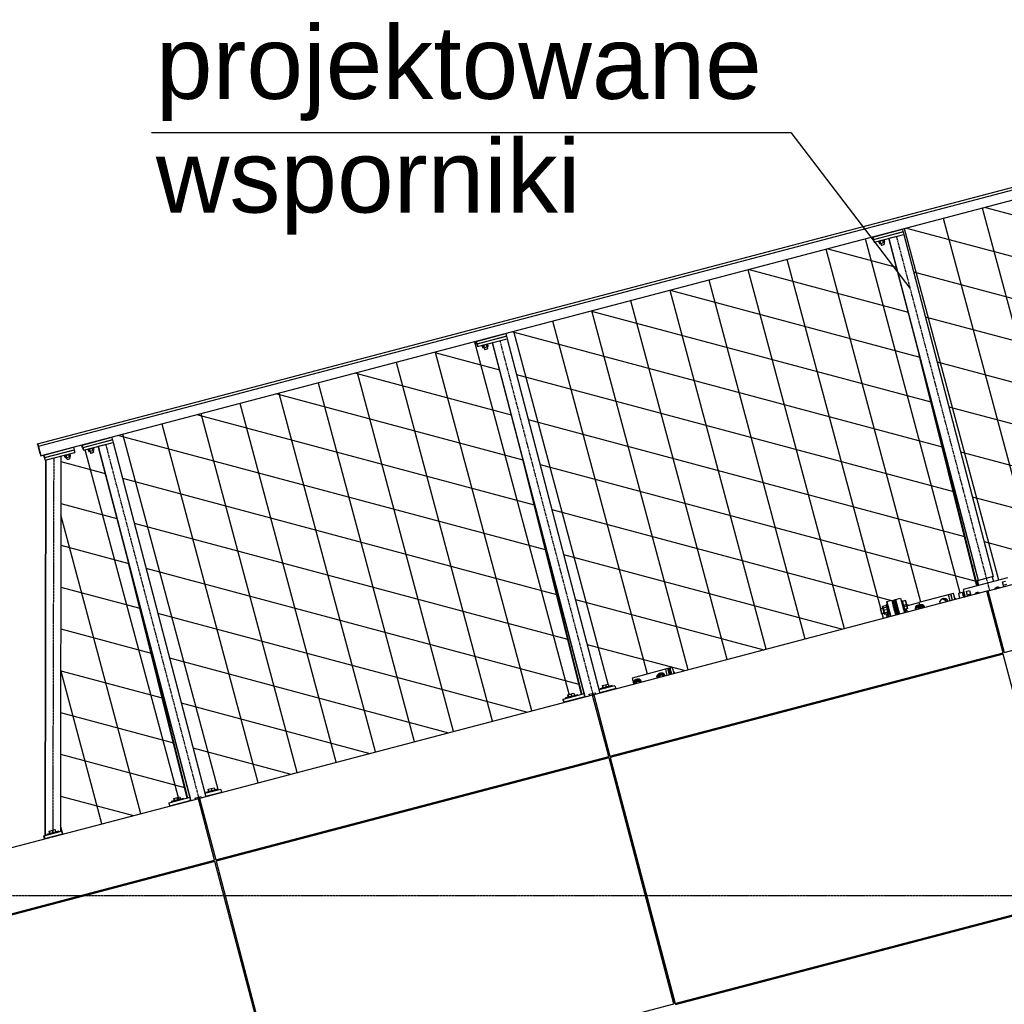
# Model space of a CAD drawing. Header units: millimetres. Extents: x -434 to 57429, y 89 to 37431.
# Tile 19 of 24: x 32295 to 36163, y 19247 to 23116. Entities that reach past the tile are written whole.
import ezdxf

# ---------------------------------------------------------------- set-up
doc = ezdxf.new("R2010")
doc.units = ezdxf.units.MM
doc.linetypes.add('DXK_LINE_DOT3', pattern=[5.9187, 2.979, -0.9799, 0.9799, -0.9799])
doc.styles.add('Arial', font='ARIAL.TTF', dxfattribs={"height": 0.2})

# ---------------------------------------------------------------- blocks, each defined once
blk = doc.blocks.new('GridLine-5335 - 1324')
at = {"color": 6, "linetype": 'DXK_LINE_DOT3'}
blk.add_line((995, 19674.3), (36620, 19674.3), dxfattribs=at)
blk = doc.blocks.new('zw$2060')
at = {"color": 7}
for p, q in [((745.4, 7775.1), (5677.2, 9072.6)), ((748.8, 7766.2), (5680.6, 9063.7)), ((5690.6, 9025.3), (758.8, 7727.8)), ((4026.9, 8587.6), (4142.9, 8618.1)), ((4029.4, 8578), (4145.4, 8608.5)), ((4145.7, 8607.5), (4029.7, 8577)), ((4032.2, 8567.4), (4148.2, 8597.9)), ((4090.2, 8582.7), (4148.2, 8597.9)), ((4142.9, 8618.1), (4145.4, 8608.5)), ((4145.3, 8608.5), (4145.7, 8607.5)), ((4145.7, 8607.5), (4148.2, 8597.9)), ((4148.2, 8597.9), (4499.8, 7253.4)), ((4025.9, 8587.3), (4026, 8586.8)), ((4026, 8586.8), (4029.4, 8578)), ((4028.8, 8576.3), (4026.3, 8585.9)), ((4026.3, 8585.9), (4026.4, 8585.9)), ((4026.3, 8585.9), (4029.7, 8577)), ((4029.4, 8578), (4026.9, 8587.6)), ((4028.8, 8576.3), (4032.2, 8567.4)), ((4029.7, 8577), (4032.2, 8567.4)), ((4049.3, 8571.9), (4051.1, 8571.6)), ((4049.3, 8571.9), (4049.3, 8571.9)), ((4051.5, 8565.8), (4050, 8571.8)), ((4050.4, 8571.7), (4052.8, 8562.5)), ((4051.1, 8571.6), (4055.5, 8572.2)), ((4051.9, 8565.9), (4051.5, 8565.8)), ((4052.8, 8562.5), (4058.5, 8562.9)), ((4055.5, 8572.2), (4061.4, 8573.6)), ((4058.5, 8562.9), (4056, 8572.4)), ((4057.4, 8562.8), (4058.3, 8559.4)), ((4057.8, 8562.8), (4059.6, 8556.1)), ((4058.7, 8559.4), (4058.3, 8559.4)), ((4058.5, 8562.9), (4069.1, 8565.7)), ((4059.6, 8556.1), (4060.5, 8556)), ((4060.5, 8556), (4062.7, 8556.3)), ((4061.4, 8573.6), (4067.1, 8575.3)), ((4062.7, 8556.3), (4065.6, 8557)), ((4065.6, 8557), (4068.5, 8557.8)), ((4069.1, 8565.7), (4066.6, 8575.2)), ((4067.1, 8575.3), (4071.2, 8576.9)), ((4068.5, 8557.8), (4070.5, 8558.6)), ((4069.1, 8565.7), (4074, 8568.1)), ((4069.5, 8565.8), (4071.2, 8559.2)), ((4070.5, 8558.6), (4071.2, 8559.2)), ((4071.2, 8576.9), (4072.5, 8578)), ((4074, 8568.1), (4071.6, 8577.3)), ((4072.5, 8578), (4072.5, 8578)), ((4089.4, 8582.5), (4425.8, 7296)), ((4441.8, 7238.1), (4090.2, 8582.7)), ((2469, 8177.7), (2585.1, 8208.3)), ((2585.1, 8208.3), (2587.6, 8198.7)), ((2468, 8177.5), (2468.2, 8177)), ((2468.2, 8177), (2471.5, 8168.1)), ((2470.9, 8166.4), (2468.4, 8176)), ((2468.4, 8176), (2468.5, 8176)), ((2468.4, 8176), (2471.8, 8167.2)), ((2471.5, 8168.1), (2469, 8177.7)), ((2470.9, 8166.4), (2474.3, 8157.6)), ((2471.5, 8168.1), (2587.6, 8198.7)), ((2587.8, 8197.7), (2471.8, 8167.2)), ((2471.8, 8167.2), (2474.3, 8157.6)), ((2474.3, 8157.6), (2590.3, 8188.1)), ((2503.5, 8163.7), (2509.3, 8165.4)), ((2511.2, 8155.8), (2508.8, 8165.3)), ((2509.3, 8165.4), (2513.3, 8167)), ((2513.3, 8167), (2514.6, 8168.1)), ((2516.1, 8158.3), (2513.7, 8167.4)), ((2514.6, 8168.2), (2514.6, 8168.1)), ((2531.6, 8172.6), (2895.7, 6780)), ((2532.3, 8172.8), (2590.3, 8188.1)), ((2896.5, 6780.2), (2532.3, 8172.8)), ((2587.5, 8198.6), (2587.8, 8197.7)), ((2587.8, 8197.7), (2590.3, 8188.1)), ((2590.3, 8188.1), (2954.5, 6795.5)), ((2491.4, 8162.1), (2491.4, 8162)), ((2491.4, 8162), (2493.2, 8161.8)), ((2493.7, 8156), (2492.1, 8161.9)), ((2492.5, 8161.9), (2494.9, 8152.7)), ((2493.2, 8161.8), (2497.7, 8162.4)), ((2494, 8156), (2493.7, 8156)), ((2494.9, 8152.7), (2500.6, 8153)), ((2497.7, 8162.4), (2503.5, 8163.7)), ((2500.6, 8153), (2498.1, 8162.5)), ((2499.6, 8153), (2500.5, 8149.6)), ((2500, 8153), (2501.7, 8146.2)), ((2500.9, 8149.5), (2500.5, 8149.6)), ((2500.6, 8153), (2511.2, 8155.8)), ((2501.7, 8146.2), (2502.6, 8146.1)), ((2502.6, 8146.1), (2504.9, 8146.4)), ((2504.9, 8146.4), (2507.8, 8147.1)), ((2507.8, 8147.1), (2510.7, 8148)), ((2510.7, 8148), (2512.7, 8148.8)), ((2511.2, 8155.8), (2516.1, 8158.3)), ((2511.6, 8156), (2513.3, 8149.3)), ((2512.7, 8148.8), (2513.3, 8149.3)), ((4435.8, 7216.2), (4209.1, 8124.8)), ((4209.1, 8124.8), (4233.5, 8031.7)), ((4233.5, 8031.7), (4436.9, 7216.5)), ((920.3, 7770.3), (1036.4, 7800.8)), ((922.9, 7760.7), (1038.9, 7791.2)), ((1039.2, 7790.2), (923.1, 7759.7)), ((925.6, 7750.1), (1041.7, 7780.6)), ((983.6, 7765.4), (1041.7, 7780.6)), ((1036.4, 7800.8), (1038.9, 7791.2)), ((1038.8, 7791.2), (1039.2, 7790.2)), ((1039.2, 7790.2), (1041.7, 7780.6)), ((1041.7, 7780.6), (1405.8, 6388)), ((745.4, 7775.1), (755.5, 7736.6)), ((748.8, 7766.2), (745.4, 7775.1)), ((755.6, 7736.3), (746.3, 7771.9)), ((746.3, 7771.9), (749.4, 7763.7)), ((758.8, 7727.8), (748.8, 7766.2)), ((749.4, 7763.7), (758.7, 7728.1)), ((769.9, 7730.7), (886, 7761.3)), ((772.5, 7721.1), (888.5, 7751.6)), ((888.8, 7750.6), (772.7, 7720.1)), ((775.2, 7710.5), (891.3, 7741)), ((886, 7761.3), (888.5, 7751.6)), ((888.4, 7751.6), (888.8, 7750.6)), ((888.8, 7750.6), (891.3, 7741)), ((919.4, 7770), (919.5, 7769.5)), ((919.5, 7769.5), (922.9, 7760.7)), ((922.3, 7759), (919.7, 7768.6)), ((919.7, 7768.6), (919.8, 7768.6)), ((919.7, 7768.6), (923.1, 7759.7)), ((922.9, 7760.7), (920.3, 7770.3)), ((922.3, 7759), (925.6, 7750.1)), ((923.1, 7759.7), (925.6, 7750.1)), ((942.7, 7754.6), (944.5, 7754.3)), ((942.7, 7754.6), (942.7, 7754.6)), ((945, 7748.5), (943.4, 7754.5)), ((943.8, 7754.4), (946.2, 7745.2)), ((944.5, 7754.3), (949, 7754.9)), ((945.4, 7748.6), (945, 7748.5)), ((946.2, 7745.2), (951.9, 7745.6)), ((949, 7754.9), (954.8, 7756.3)), ((951.9, 7745.6), (949.5, 7755.1)), ((950.9, 7745.5), (951.8, 7742.1)), ((951.3, 7745.5), (953.1, 7738.8)), ((952.2, 7742.1), (951.8, 7742.1)), ((951.9, 7745.6), (962.5, 7748.4)), ((953.1, 7738.8), (954, 7738.7)), ((954, 7738.7), (956.2, 7739)), ((954.8, 7756.3), (960.6, 7758)), ((956.2, 7739), (959.1, 7739.7)), ((959.1, 7739.7), (962, 7740.5)), ((962.5, 7748.4), (960.1, 7757.9)), ((960.6, 7758), (964.6, 7759.6)), ((962, 7740.5), (964, 7741.3)), ((962.5, 7748.4), (967.5, 7750.8)), ((962.9, 7748.5), (964.7, 7741.9)), ((964, 7741.3), (964.7, 7741.9)), ((964.6, 7759.6), (965.9, 7760.7)), ((967.5, 7750.8), (965.1, 7760)), ((965.9, 7760.7), (965.9, 7760.7)), ((982.9, 7765.2), (1347, 6372.6)), ((1347.8, 6372.8), (983.6, 7765.4)), ((755.5, 7736.6), (755.6, 7736.3)), ((756.5, 7736.6), (755.6, 7736.3)), ((758.7, 7728.1), (758.8, 7727.8)), ((769, 7730.5), (769.1, 7730)), ((769.1, 7730), (772.5, 7721.1)), ((771.9, 7719.4), (769.4, 7729)), ((769.4, 7729), (769.5, 7729)), ((769.4, 7729), (772.7, 7720.1)), ((772.5, 7721.1), (769.9, 7730.7)), ((771.9, 7719.4), (775.2, 7710.5)), ((772.7, 7720.1), (775.2, 7710.5)), ((776.4, 7710.8), (774.3, 6235.3)), ((777.2, 7711), (775, 6235.5)), ((837.2, 7726.8), (835.1, 6251.3)), ((850.4, 7730.3), (850.4, 7730.2)), ((850.4, 7730.2), (852.2, 7730)), ((852.6, 7724.2), (851.1, 7730.1)), ((851.5, 7730.1), (853.9, 7720.9)), ((852.2, 7730), (856.6, 7730.6)), ((853, 7724.2), (852.6, 7724.2)), ((853.9, 7720.9), (859.6, 7721.2)), ((856.6, 7730.6), (862.5, 7732)), ((859.6, 7721.2), (857.1, 7730.7)), ((858.5, 7721.2), (859.4, 7717.8)), ((858.9, 7721.2), (860.7, 7714.5)), ((859.8, 7717.7), (859.4, 7717.8)), ((859.6, 7721.2), (870.2, 7724)), ((860.7, 7714.5), (861.6, 7714.3)), ((861.6, 7714.3), (863.8, 7714.7)), ((862.5, 7732), (868.2, 7733.7)), ((863.8, 7714.7), (866.7, 7715.3)), ((866.7, 7715.3), (869.6, 7716.2)), ((870.2, 7724), (867.7, 7733.5)), ((868.2, 7733.7), (872.3, 7735.3)), ((869.6, 7716.2), (871.6, 7717)), ((870.2, 7724), (875.1, 7726.5)), ((870.5, 7724.2), (872.3, 7717.5)), ((871.6, 7717), (872.3, 7717.5)), ((872.3, 7735.3), (873.6, 7736.3)), ((875.1, 7726.5), (872.7, 7735.6)), ((873.6, 7736.4), (873.6, 7736.3)), ((2882.1, 6789.9), (2651.2, 7715)), ((2651.2, 7715), (2675.6, 7621.9)), ((2675.6, 7621.9), (2883.1, 6790.2)), ((6031.4, 7605), (4479, 7196.6)), ((4542.7, 6954.8), (6095, 7363.2)), ((1333.4, 6382.4), (1102.6, 7307.5)), ((1102.6, 7307.5), (1126.9, 7214.4)), ((4425.8, 7296), (4417.6, 7293.8)), ((4417.6, 7293.8), (4432.1, 7235.6)), ((4441.8, 7238.1), (4425.8, 7296)), ((4441.8, 7238.1), (4425.8, 7296)), ((4555.7, 7247.8), (4381.6, 7202)), ((4499.8, 7253.4), (4432.1, 7235.6)), ((4438.4, 7237.2), (4437.6, 7237)), ((4437.6, 7237), (4442.6, 7218)), ((4443.4, 7218.2), (4438.4, 7237.2)), ((4499.8, 7253.4), (4441.8, 7238.1)), ((4496.4, 7252.5), (4501.4, 7233.5)), ((4536, 7232.2), (4548.5, 7235.5)), ((1126.9, 7214.4), (1334.5, 6382.7)), ((4381.6, 7202), (4389.2, 7173)), ((4393.8, 7194.8), (4406.4, 7198.1)), ((4406.4, 7198.1), (4411.5, 7178.8)), ((4514, 7209.8), (4508.5, 7204.3)), ((4521.4, 7207.7), (4514, 7209.8)), ((4536, 7232.2), (4536, 7232.2)), ((4541.1, 7212.9), (4536, 7232.2)), ((4552.1, 7221.9), (4539.6, 7218.5)), ((4474.8, 7195.5), (2930.1, 6789.1)), ((4101.2, 7159.2), (4080.4, 7153.7)), ((4101.2, 7159.2), (4107, 7160.7)), ((4101.2, 7159.2), (4116.4, 7101.2)), ((4102.1, 7159.5), (4117.4, 7101.4)), ((4107, 7160.7), (4111.8, 7162)), ((4107, 7160.7), (4122.2, 7102.7)), ((4122.2, 7102.7), (4107, 7160.7)), ((4111.8, 7162), (4116.6, 7163.3)), ((4127.1, 7104), (4111.8, 7162)), ((4111.8, 7162), (4127.1, 7104)), ((4116.6, 7163.3), (4136, 7168.4)), ((4116.6, 7163.3), (4131.9, 7105.3)), ((4131.9, 7105.3), (4116.6, 7163.3)), ((4136, 7168.4), (4151.3, 7110.3)), ((4142.4, 7158.2), (4138.9, 7157.2)), ((4155.7, 7159.1), (4142.2, 7155.5)), ((4143.2, 7155.8), (4142.4, 7158.2)), ((4142.4, 7158.2), (4142.9, 7155.7)), ((4154.8, 7158.8), (4158.7, 7143.3)), ((4159.2, 7143.4), (4155, 7158.9)), ((4155.5, 7159), (4159.5, 7143.5)), ((4159.9, 7143.6), (4155.7, 7159.1)), ((4333.5, 7184.1), (4207.5, 7151)), ((4290.7, 7155.1), (4299, 7165.3)), ((4304.9, 7166.9), (4299, 7165.3)), ((4299, 7165.3), (4311.4, 7160.5)), ((4304.9, 7166.9), (4317.3, 7162.1)), ((4307.5, 7166.9), (4305.9, 7166.5)), ((4306.7, 7166.2), (4311.4, 7165.9)), ((4313.7, 7166.5), (4307.5, 7166.9)), ((4311.4, 7165.9), (4315.5, 7162.8)), ((4317.3, 7162.1), (4311.4, 7160.5)), ((4311.4, 7160.5), (4313.4, 7153)), ((4319.3, 7162.3), (4313.7, 7166.5)), ((4317.3, 7162.1), (4319.3, 7154.5)), ((4317.8, 7160), (4320.4, 7154.8)), ((4322.8, 7155.5), (4319.3, 7162.3)), ((4330.4, 7157.5), (4324.1, 7181.7)), ((4343.5, 7186.8), (4333.5, 7184.1)), ((4339.9, 7160), (4333.5, 7184.1)), ((4340.5, 7160.1), (4334.1, 7184.3)), ((4349.9, 7162.6), (4343.5, 7186.8)), ((4347.7, 7171), (4349.1, 7170.5)), ((4349.1, 7170.5), (4347.9, 7170.1)), ((4349.1, 7170.5), (4351.1, 7162.9)), ((4378.4, 7190.8), (4362.9, 7186.7)), ((4362.9, 7186.7), (4368, 7167.4)), ((4383.2, 7192.1), (4378.4, 7190.8)), ((4378.4, 7190.8), (4383.5, 7171.4)), ((4378.4, 7190.8), (4383.5, 7171.4)), ((4384.1, 7192.3), (4383.2, 7192.1)), ((4383.2, 7192.1), (4388.3, 7172.7)), ((4383.2, 7192.1), (4388.3, 7172.7)), ((4393.8, 7194.8), (4393.8, 7194.8)), ((4393.8, 7194.8), (4398.9, 7175.5)), ((4410.1, 7184), (4397.5, 7180.7)), ((4436.6, 7189.4), (4431.1, 7184)), ((4444, 7187.4), (4436.6, 7189.4)), ((4479, 7196.6), (4474.8, 7195.5)), ((4538.4, 6953.7), (4474.8, 7195.5)), ((4479, 7196.6), (4542.7, 6954.8)), ((4479.3, 7196.7), (4543, 6954.9)), ((4086.6, 7134.7), (4056.8, 7126.9)), ((4057.1, 7125.5), (4056.8, 7126.9)), ((4056.8, 7126.9), (4057.2, 7125.6)), ((4058, 7122), (4057.1, 7125.5)), ((4057.2, 7125.6), (4058.2, 7122)), ((4057.8, 7125.7), (4057.5, 7127)), ((4057.5, 7127), (4057.9, 7125.8)), ((4058.7, 7122.2), (4057.8, 7125.7)), ((4057.9, 7125.8), (4058.9, 7122.2)), ((4059.2, 7117.2), (4058, 7122)), ((4058.2, 7122), (4059.5, 7117.2)), ((4060, 7117.3), (4058.7, 7122.2)), ((4058.9, 7122.2), (4060.2, 7117.4)), ((4081.3, 7139.5), (4064.8, 7135.2)), ((4064.8, 7135.2), (4068.8, 7119.7)), ((4069.2, 7119.8), (4065.1, 7135.2)), ((4065.8, 7135.4), (4065.6, 7135.4)), ((4065.6, 7135.4), (4069.5, 7119.9)), ((4070, 7120), (4065.8, 7135.4)), ((4085.5, 7124.1), (4068.8, 7119.7)), ((4068.8, 7119.7), (4073, 7104.2)), ((4073.2, 7104.3), (4069.2, 7119.8)), ((4069.5, 7119.9), (4073.7, 7104.4)), ((4073.9, 7104.5), (4070, 7120)), ((4084.4, 7142.9), (4079.8, 7141.7)), ((4080.3, 7139.3), (4079.8, 7141.7)), ((4079.8, 7141.7), (4080.5, 7139.3)), ((4081.9, 7132.7), (4080.3, 7139.3)), ((4084.3, 7123.7), (4080.3, 7139.2)), ((4080.4, 7153.7), (4095.6, 7095.7)), ((4081, 7139.5), (4080.5, 7141.9)), ((4080.5, 7141.9), (4081.3, 7139.5)), ((4080.5, 7139.3), (4082.3, 7132.8)), ((4084.7, 7123.9), (4080.5, 7139.3)), ((4082.7, 7132.9), (4081, 7139.5)), ((4081, 7139.4), (4085, 7123.9)), ((4081.3, 7139.5), (4083.1, 7133)), ((4085.5, 7124.1), (4081.3, 7139.5)), ((4081.8, 7154.1), (4097.1, 7096.1)), ((4084.3, 7123.7), (4081.9, 7132.7)), ((4082.3, 7132.8), (4084.7, 7123.9)), ((4089.3, 7119.9), (4082.6, 7118.1)), ((4085, 7123.9), (4082.7, 7132.9)), ((4083.1, 7133), (4085.5, 7124.1)), ((4084.4, 7140.3), (4083.7, 7142.7)), ((4083.7, 7142.7), (4084.2, 7140.3)), ((4084.2, 7140.3), (4085.8, 7133.7)), ((4086.6, 7114.8), (4084.3, 7123.7)), ((4084.3, 7123.7), (4088.4, 7108.3)), ((4085.1, 7140.5), (4084.4, 7142.9)), ((4084.4, 7142.9), (4084.9, 7140.5)), ((4086.2, 7133.8), (4084.4, 7140.3)), ((4084.7, 7123.9), (4087, 7114.9)), ((4088.7, 7108.4), (4084.7, 7123.9)), ((4084.9, 7140.5), (4086.5, 7133.9)), ((4087.4, 7115), (4085, 7123.9)), ((4085, 7123.9), (4089.2, 7108.5)), ((4086.9, 7134), (4085.1, 7140.5)), ((4085.4, 7135.9), (4085.6, 7135.4)), ((4085.5, 7135.4), (4085.4, 7135.9)), ((4085.9, 7133.8), (4085.5, 7135.4)), ((4085.5, 7124.1), (4087.8, 7115.1)), ((4089.4, 7108.5), (4085.5, 7124.1)), ((4085.6, 7135.4), (4086.1, 7133.8)), ((4085.8, 7133.7), (4088.1, 7124.8)), ((4086.5, 7131.3), (4085.9, 7133.8)), ((4086.1, 7133.8), (4086.8, 7131.4)), ((4086.2, 7136.1), (4086.4, 7135.6)), ((4086.3, 7135.6), (4086.2, 7136.1)), ((4088.6, 7124.9), (4086.2, 7133.8)), ((4086.6, 7134), (4086.3, 7135.6)), ((4086.4, 7135.6), (4086.8, 7134)), ((4086.5, 7133.9), (4088.9, 7125)), ((4087.3, 7128.2), (4086.5, 7131.3)), ((4087.3, 7131.5), (4086.6, 7134)), ((4086.8, 7134), (4087.5, 7131.6)), ((4086.8, 7131.4), (4087.6, 7128.3)), ((4089.3, 7125.1), (4086.9, 7134)), ((4088.1, 7128.4), (4087.3, 7131.5)), ((4088.2, 7124.8), (4087.3, 7128.2)), ((4087.5, 7131.6), (4088.3, 7128.5)), ((4087.6, 7128.3), (4088.5, 7124.9)), ((4089, 7125), (4088.1, 7128.4)), ((4088.1, 7124.8), (4090.5, 7115.8)), ((4089.1, 7121.3), (4088.2, 7124.8)), ((4088.3, 7128.5), (4089.2, 7125)), ((4088.5, 7124.9), (4089.4, 7121.4)), ((4090.9, 7115.9), (4088.6, 7124.9)), ((4088.9, 7125), (4091.3, 7116)), ((4089.9, 7121.5), (4089, 7125)), ((4090, 7118.2), (4089.1, 7121.3)), ((4089.2, 7125), (4090.1, 7121.6)), ((4091.6, 7116.1), (4089.3, 7125.1)), ((4089.4, 7121.4), (4090.2, 7118.3)), ((4090.7, 7118.4), (4089.9, 7121.5)), ((4090.1, 7121.6), (4090.9, 7118.5)), ((4106.9, 7140), (4106.3, 7139.9)), ((4106.5, 7141.5), (4106.7, 7140.9)), ((4106.6, 7140.9), (4106.5, 7141.5)), ((4107, 7139.3), (4106.6, 7140.9)), ((4106.7, 7140.9), (4107.1, 7139.4)), ((4107.6, 7136.9), (4107, 7139.3)), ((4107.1, 7139.4), (4107.8, 7136.9)), ((4108.4, 7133.8), (4107.6, 7136.9)), ((4107.8, 7136.9), (4108.6, 7133.8)), ((4109.3, 7130.3), (4108.4, 7133.8)), ((4108.6, 7133.8), (4109.5, 7130.4)), ((4110.2, 7126.9), (4109.3, 7130.3)), ((4109.5, 7130.4), (4110.4, 7127)), ((4111, 7123.8), (4110.2, 7126.9)), ((4110.4, 7127), (4111.2, 7123.8)), ((4111.7, 7121.3), (4111, 7123.8)), ((4111.2, 7123.8), (4111.9, 7121.4)), ((4111.9, 7120.7), (4111.3, 7120.5)), ((4112.1, 7119.8), (4111.7, 7121.3)), ((4111.9, 7121.4), (4112.2, 7119.8)), ((4112.3, 7119.2), (4112.1, 7119.8)), ((4112.2, 7119.8), (4112.3, 7119.2)), ((4144.6, 7149.9), (4141.1, 7149)), ((4142.4, 7155.6), (4141.7, 7158)), ((4141.7, 7158), (4142.2, 7155.5)), ((4142.2, 7155.5), (4143.8, 7149)), ((4142.2, 7155.5), (4146.2, 7140)), ((4144.2, 7149.1), (4142.4, 7155.6)), ((4146.6, 7140.1), (4142.4, 7155.6)), ((4143.2, 7155.8), (4142.9, 7155.7)), ((4142.9, 7155.7), (4144.6, 7149.2)), ((4142.9, 7155.7), (4146.9, 7140.2)), ((4145, 7149.3), (4143.2, 7155.8)), ((4147.3, 7140.3), (4143.2, 7155.8)), ((4144.2, 7148.5), (4143.8, 7149.8)), ((4143.8, 7149.8), (4144.1, 7148.4)), ((4143.8, 7149), (4146.2, 7140)), ((4144.1, 7148.4), (4145, 7144.9)), ((4146.6, 7140.1), (4144.2, 7149.1)), ((4145.2, 7144.9), (4144.2, 7148.5)), ((4145, 7148.7), (4144.6, 7149.9)), ((4144.6, 7149.9), (4144.9, 7148.6)), ((4144.6, 7149.2), (4146.9, 7140.2)), ((4144.9, 7134.5), (4207.5, 7151)), ((4144.9, 7148.6), (4145.7, 7145.1)), ((4147.3, 7140.3), (4145, 7149.3)), ((4146, 7145.1), (4145, 7148.7)), ((4145, 7144.9), (4146.3, 7140)), ((4146.5, 7140.1), (4145.2, 7144.9)), ((4145.7, 7145.1), (4147, 7140.2)), ((4147.2, 7140.3), (4146, 7145.1)), ((4159.9, 7143.6), (4146.2, 7140)), ((4146.2, 7140), (4148.5, 7131.1)), ((4146.2, 7140), (4150.3, 7124.6)), ((4149.7, 7130.6), (4146.2, 7129.7)), ((4146.3, 7140), (4147.5, 7135.2)), ((4147.8, 7135.3), (4146.5, 7140.1)), ((4148.9, 7131.2), (4146.6, 7140.1)), ((4150.6, 7124.6), (4146.6, 7140.1)), ((4146.9, 7140.2), (4149.3, 7131.3)), ((4146.9, 7140.2), (4151.1, 7124.8)), ((4147, 7140.2), (4148.3, 7135.4)), ((4148.5, 7135.5), (4147.2, 7140.3)), ((4149.7, 7131.4), (4147.3, 7140.3)), ((4151.3, 7124.8), (4147.3, 7140.3)), ((4151.2, 7126.5), (4147.3, 7125.4)), ((4147.5, 7135.2), (4148.5, 7131.7)), ((4148.6, 7131.7), (4147.8, 7135.3)), ((4148.3, 7135.4), (4149.3, 7131.9)), ((4151.8, 7122.4), (4148.3, 7121.5)), ((4151.2, 7126.5), (4148.4, 7121)), ((4149.4, 7131.9), (4148.5, 7135.5)), ((4148.5, 7131.7), (4148.9, 7130.4)), ((4148.5, 7131.1), (4150.3, 7124.6)), ((4148.9, 7130.4), (4148.6, 7131.7)), ((4150.6, 7124.6), (4148.9, 7131.2)), ((4158.1, 7120.4), (4149.2, 7118.1)), ((4149.3, 7131.9), (4149.7, 7130.6)), ((4149.3, 7131.3), (4151.1, 7124.8)), ((4160, 7120.7), (4149.3, 7117.9)), ((4149.7, 7130.6), (4149.4, 7131.9)), ((4151.3, 7124.8), (4149.7, 7131.4)), ((4163.9, 7128.1), (4150.3, 7124.6)), ((4150.3, 7124.6), (4151.1, 7122.2)), ((4151.1, 7122.2), (4150.6, 7124.6)), ((4151.1, 7124.8), (4151.8, 7122.4)), ((4151.1, 7124.8), (4151.3, 7124.8)), ((4160, 7120.7), (4151.2, 7126.5)), ((4151.8, 7122.4), (4151.3, 7124.8)), ((4156.4, 7118.9), (4158.1, 7120.4)), ((4158.1, 7120.4), (4160.4, 7119.9)), ((4158.7, 7143.3), (4162.9, 7127.9)), ((4163.1, 7127.9), (4159.2, 7143.4)), ((4159.5, 7143.5), (4163.6, 7128.1)), ((4163.9, 7128.1), (4159.9, 7143.6)), ((4162, 7113.2), (4160, 7120.7)), ((4160.4, 7119.9), (4162.6, 7117.5)), ((4194.3, 7135.1), (4192.9, 7129.1)), ((4192.9, 7129.1), (4193.8, 7121.5)), ((4197.5, 7138), (4194.3, 7135.1)), ((4200.7, 7139.5), (4195.9, 7130.2)), ((4206.7, 7133), (4195.9, 7130.2)), ((4195.9, 7130.2), (4197.9, 7122.6)), ((4196.1, 7127.9), (4196.6, 7130.2)), ((4196.1, 7125.2), (4196.1, 7127.9)), ((4196.6, 7122.3), (4196.1, 7125.2)), ((4196.2, 7129.9), (4197.6, 7136)), ((4197.1, 7122.4), (4196.2, 7129.9)), ((4196.6, 7130.2), (4197.6, 7131.9)), ((4200.9, 7138.9), (4197.5, 7138)), ((4201.8, 7137.1), (4197.5, 7138)), ((4197.6, 7136), (4200.9, 7138.9)), ((4197.6, 7131.9), (4198.9, 7132.7)), ((4198.9, 7132.7), (4200.5, 7132.7)), ((4218.3, 7136.3), (4199.3, 7131.3)), ((4200.5, 7132.7), (4202.2, 7131.7)), ((4211.5, 7142.3), (4200.7, 7139.5)), ((4209.5, 7133.7), (4200.7, 7139.5)), ((4200.9, 7138.9), (4205.1, 7137.9)), ((4206, 7132.5), (4201.8, 7137.1)), ((4202.2, 7131.7), (4203.8, 7129.9)), ((4203.8, 7129.9), (4205.1, 7127.6)), ((4205.1, 7137.9), (4209.3, 7133.4)), ((4205.1, 7127.6), (4206.1, 7124.8)), ((4208.9, 7125.5), (4206, 7132.5)), ((4211.5, 7142.3), (4206.7, 7133)), ((4206.7, 7133), (4208.6, 7125.4)), ((4207.5, 7151), (4213.9, 7126.8)), ((4209.3, 7133.4), (4212.2, 7126.4)), ((4220.2, 7136.5), (4209.5, 7133.7)), ((4211.4, 7126.2), (4209.5, 7133.7)), ((4213, 7142.7), (4209.9, 7141.9)), ((4210.5, 7139.8), (4219.4, 7136.3)), ((4220.2, 7136.5), (4211.5, 7142.3)), ((4213, 7142.7), (4225.3, 7137.9)), ((4215.5, 7142.8), (4213.9, 7142.3)), ((4214.7, 7142), (4219.4, 7141.7)), ((4221.8, 7142.3), (4215.5, 7142.8)), ((4215.9, 7131.5), (4216.6, 7134.7)), ((4216.4, 7127.5), (4215.9, 7131.5)), ((4216.6, 7134.7), (4218.3, 7136.3)), ((4218.3, 7136.3), (4220.6, 7135.8)), ((4219.4, 7141.7), (4223.6, 7138.6)), ((4225.3, 7137.9), (4219.4, 7136.3)), ((4219.4, 7136.3), (4221.4, 7128.8)), ((4222.2, 7129), (4220.2, 7136.5)), ((4220.6, 7135.8), (4222.8, 7133.3)), ((4227.4, 7138.1), (4221.8, 7142.3)), ((4222.8, 7133.3), (4224.4, 7129.6)), ((4225.3, 7137.9), (4227.3, 7130.4)), ((4225.9, 7135.8), (4228.5, 7130.7)), ((4230.8, 7131.3), (4227.4, 7138.1)), ((4292.7, 7147.5), (4290.7, 7155.1)), ((4060.5, 7112.3), (4059.2, 7117.2)), ((4059.5, 7117.2), (4060.7, 7112.4)), ((4061.3, 7112.5), (4060, 7117.3)), ((4060.2, 7117.4), (4061.5, 7112.6)), ((4061.5, 7108.8), (4060.5, 7112.3)), ((4060.7, 7112.4), (4061.6, 7108.8)), ((4062.2, 7109), (4061.3, 7112.5)), ((4061.5, 7112.6), (4062.4, 7109)), ((4061.9, 7107.5), (4061.5, 7108.8)), ((4061.6, 7108.8), (4061.9, 7107.5)), ((4091.6, 7115.3), (4061.9, 7107.5)), ((4062.6, 7107.7), (4062.2, 7109)), ((4062.4, 7109), (4062.6, 7107.7)), ((4089.4, 7108.5), (4073, 7104.2)), ((4073.7, 7104.4), (4073.9, 7104.5)), ((4081.1, 7100), (4085.2, 7107.9)), ((4086.9, 7101.5), (4081.1, 7100)), ((4081.1, 7100), (4083.1, 7092.4)), ((4082.6, 7118.1), (4088.9, 7093.9)), ((4088.5, 7108.3), (4086.6, 7114.8)), ((4087, 7114.9), (4088.7, 7108.3)), ((4089.2, 7108.5), (4087.4, 7115)), ((4087.8, 7115.1), (4089.4, 7108.5)), ((4089.2, 7105.9), (4088.5, 7108.3)), ((4088.7, 7108.3), (4089.2, 7105.9)), ((4089.9, 7106.1), (4089.2, 7108.5)), ((4093.8, 7107.1), (4089.2, 7105.9)), ((4089.4, 7108.5), (4089.9, 7106.1)), ((4090.6, 7115.8), (4090, 7118.2)), ((4090.2, 7118.3), (4090.8, 7115.8)), ((4090.5, 7115.8), (4092.3, 7109.3)), ((4091.1, 7114.2), (4090.6, 7115.8)), ((4091.4, 7116), (4090.7, 7118.4)), ((4090.8, 7115.8), (4091.2, 7114.3)), ((4090.9, 7118.5), (4091.5, 7116)), ((4092.5, 7109.4), (4090.9, 7115.9)), ((4091.3, 7113.7), (4091.1, 7114.2)), ((4091.2, 7114.3), (4091.3, 7113.7)), ((4091.3, 7116), (4093.1, 7109.5)), ((4091.8, 7114.4), (4091.4, 7116)), ((4091.5, 7116), (4091.9, 7114.4)), ((4093.3, 7109.5), (4091.6, 7116.1)), ((4092, 7113.9), (4091.8, 7114.4)), ((4091.9, 7114.4), (4092, 7113.9)), ((4092.3, 7109.3), (4093.1, 7106.9)), ((4093.1, 7106.9), (4092.5, 7109.4)), ((4093.1, 7109.5), (4093.8, 7107.1)), ((4093.8, 7107.1), (4093.3, 7109.5)), ((4149.9, 7115.6), (4152, 7110.5)), ((4155.7, 7115.6), (4156.4, 7118.9)), ((4156.2, 7111.6), (4155.7, 7115.6)), ((4162.6, 7117.5), (4164.2, 7113.7)), ((4509.6, 7080.5), (4505.3, 7079.4)), ((4509.6, 7080.5), (4505.3, 7079.4)), ((2993.8, 6547.3), (4538.4, 6953.7)), ((4539.6, 6948.8), (2995, 6542.5)), ((4436.9, 6927), (4434.5, 6921.2)), ((4496.4, 6942.6), (4497.7, 6937.8)), ((4509.7, 6946.2), (4511, 6941.3)), ((4511.2, 6946.5), (4512.5, 6941.7)), ((4794.1, 5981.8), (4539.6, 6948.8)), ((3221.3, 6891.5), (3081.5, 6854.8)), ((3211.8, 6889), (3218.2, 6864.9)), ((3224.2, 6892.3), (3221.3, 6891.5)), ((3227.6, 6867.3), (3221.3, 6891.5)), ((3221.3, 6891.5), (3227.6, 6867.3)), ((3227.2, 6893.1), (3224.2, 6892.3)), ((3224.2, 6892.3), (3230.6, 6868.1)), ((3230.6, 6868.1), (3224.2, 6892.3)), ((3230.1, 6893.8), (3227.2, 6893.1)), ((3227.2, 6893.1), (3233.5, 6868.9)), ((3233.5, 6868.9), (3227.2, 6893.1)), ((3240.1, 6896.5), (3230.1, 6893.8)), ((3236.5, 6869.7), (3230.1, 6893.8)), ((3237.1, 6869.8), (3230.7, 6894)), ((3246.5, 6872.3), (3240.1, 6896.5)), ((4339.5, 6901.4), (4340.7, 6896.5)), ((4340.4, 6901.6), (4341.7, 6896.8)), ((4363.3, 6907.6), (4360.9, 6901.8)), ((4364, 6907.8), (4361.6, 6902)), ((3081.5, 6854.8), (3087.9, 6830.6)), ((3092.4, 6839.8), (3100.7, 6850.1)), ((3100.7, 6850.1), (3094.8, 6848.5)), ((3095.7, 6846.1), (3100.9, 6849.5)), ((3103.2, 6850.1), (3098, 6846.7)), ((3100.7, 6850.1), (3113.1, 6845.3)), ((3103.2, 6850.1), (3100.9, 6849.5)), ((3100.9, 6849.5), (3107.1, 6849.1)), ((3109.5, 6849.7), (3103.2, 6850.1)), ((3107.1, 6849.1), (3112.7, 6844.9)), ((3115.1, 6845.5), (3109.5, 6849.7)), ((3178.4, 6862.5), (3186.8, 6872.7)), ((3184.3, 6864), (3178.4, 6862.5)), ((3180.4, 6854.9), (3178.4, 6862.5)), ((3184.3, 6864), (3192.7, 6874.3)), ((3186.3, 6856.5), (3184.3, 6864)), ((3184.8, 6863.8), (3187.6, 6870.2)), ((3185.2, 6856.2), (3184.8, 6863.8)), ((3192.7, 6874.3), (3186.8, 6872.7)), ((3186.8, 6872.7), (3199.1, 6867.9)), ((3190, 6870.9), (3187.2, 6864.5)), ((3187.2, 6864.5), (3187.5, 6856.8)), ((3187.6, 6870.2), (3192.8, 6873.7)), ((3195.2, 6874.3), (3190, 6870.9)), ((3190.3, 6861.7), (3191.8, 6865.1)), ((3190.5, 6857.6), (3190.3, 6861.7)), ((3191.3, 6860.8), (3191.7, 6863.7)), ((3191.7, 6857.9), (3191.3, 6860.8)), ((3191.7, 6863.7), (3192.8, 6866.1)), ((3191.8, 6865.1), (3194.6, 6866.9)), ((3192.7, 6874.3), (3205, 6869.5)), ((3195.2, 6874.3), (3192.8, 6873.7)), ((3192.8, 6873.7), (3199.1, 6873.3)), ((3192.8, 6866.1), (3194.5, 6868)), ((3194.5, 6868), (3196.6, 6869)), ((3197, 6867.6), (3194.6, 6866.9)), ((3194.6, 6866.9), (3198, 6866.7)), ((3201.5, 6873.9), (3195.2, 6874.3)), ((3196.6, 6869), (3199, 6869.1)), ((3198, 6866.7), (3200.9, 6864.5)), ((3199, 6869.1), (3201.3, 6868.4)), ((3199.1, 6873.3), (3204.7, 6869.1)), ((3205, 6869.5), (3199.1, 6867.9)), ((3199.1, 6867.9), (3201.1, 6860.4)), ((3200.9, 6864.5), (3202.8, 6860.8)), ((3201.3, 6868.4), (3203.5, 6866.8)), ((3207.1, 6869.7), (3201.5, 6873.9)), ((3203.5, 6866.8), (3205.2, 6864.5)), ((3204.7, 6869.1), (3208.2, 6862.2)), ((3205, 6869.5), (3207, 6861.9)), ((3205.2, 6864.5), (3206.3, 6861.7)), ((3210.5, 6862.8), (3207.1, 6869.7)), ((3244.3, 6880.7), (3245.7, 6880.2)), ((3245.7, 6880.2), (3244.5, 6879.8)), ((3245.7, 6880.2), (3247.7, 6872.6)), ((3245.8, 6874.9), (3247, 6872.5)), ((3013.7, 6824.5), (2951.2, 6808.1)), ((3016.8, 6812.9), (2954.2, 6796.5)), ((3002.7, 6824.7), (2954.4, 6812)), ((2954.4, 6812), (2955.1, 6809.1)), ((2964.3, 6825), (2987.7, 6831.1)), ((2966.9, 6815.3), (2964.3, 6825)), ((2964.5, 6825), (2967, 6815.3)), ((2976.2, 6828.1), (2978.7, 6818.4)), ((2987.7, 6831.1), (2990.2, 6821.4)), ((3002.7, 6824.7), (3003.5, 6821.8)), ((3013.7, 6824.5), (3016.8, 6812.9)), ((3086.5, 6838.3), (3094.8, 6848.5)), ((3092.4, 6839.8), (3086.5, 6838.3)), ((3088.5, 6830.7), (3086.5, 6838.3)), ((3094.4, 6832.3), (3092.4, 6839.8)), ((3092.8, 6839.6), (3095.7, 6846.1)), ((3093.2, 6832), (3092.8, 6839.6)), ((3094.8, 6848.5), (3107.2, 6843.7)), ((3098, 6846.7), (3095.2, 6840.3)), ((3095.2, 6840.3), (3095.6, 6832.6)), ((3098.4, 6837.5), (3099.9, 6840.9)), ((3098.6, 6833.4), (3098.4, 6837.5)), ((3099.4, 6836.6), (3099.8, 6839.5)), ((3099.8, 6833.7), (3099.4, 6836.6)), ((3099.8, 6839.5), (3100.8, 6841.9)), ((3099.9, 6840.9), (3102.7, 6842.7)), ((3100.8, 6841.9), (3102.5, 6843.8)), ((3102.5, 6843.8), (3104.6, 6844.8)), ((3105, 6843.4), (3102.7, 6842.7)), ((3102.7, 6842.7), (3106, 6842.5)), ((3104.6, 6844.8), (3107, 6845)), ((3106, 6842.5), (3109, 6840.3)), ((3107, 6845), (3109.4, 6844.2)), ((3113.1, 6845.3), (3107.2, 6843.7)), ((3107.2, 6843.7), (3109.1, 6836.2)), ((3109, 6840.3), (3110.8, 6836.6)), ((3109.4, 6844.2), (3111.5, 6842.6)), ((3111.5, 6842.6), (3113.2, 6840.3)), ((3112.7, 6844.9), (3116.2, 6838)), ((3113.1, 6845.3), (3115, 6837.7)), ((3113.2, 6840.3), (3114.3, 6837.5)), ((3118.6, 6838.6), (3115.1, 6845.5)), ((2926.1, 6788), (1381.5, 6381.6)), ((2892.4, 6792.6), (2809.5, 6770.8)), ((2895.5, 6781), (2812.6, 6759.2)), ((2867.4, 6789.1), (2819, 6776.4)), ((2819, 6776.4), (2819.8, 6773.5)), ((2828.9, 6789.3), (2852.3, 6795.5)), ((2831.5, 6779.7), (2828.9, 6789.3)), ((2829.1, 6789.4), (2831.7, 6779.7)), ((2840.8, 6792.5), (2843.3, 6782.8)), ((2852.3, 6795.5), (2854.9, 6785.8)), ((2867.4, 6789.1), (2868.1, 6786.2)), ((2912.6, 6790.7), (2936, 6796.8)), ((2914.1, 6784.9), (2912.6, 6790.7)), ((2912.8, 6790.7), (2914.3, 6784.9)), ((2924.5, 6793.8), (2926, 6788)), ((2930.1, 6789.1), (2926.1, 6788)), ((2989.7, 6546.2), (2926.1, 6788)), ((2930.1, 6789.1), (2993.8, 6547.3)), ((2930.4, 6789.2), (2994.1, 6547.4)), ((2936, 6796.8), (2937.5, 6791)), ((2974.6, 6801.8), (2974.9, 6800.9)), ((2990.1, 6805.9), (2990.4, 6804.9)), ((2809.5, 6770.8), (2812.6, 6759.2)), ((2813.7, 6759.5), (2810.6, 6771.1)), ((2839.3, 6766.2), (2839.5, 6765.2)), ((2854.7, 6770.3), (2855, 6769.3)), ((3735.4, 6742.4), (3736.7, 6737.6)), ((3736.9, 6742.8), (3738.2, 6738)), ((3794.9, 6758.1), (3796.2, 6753.3)), ((2960.7, 6673), (2956.6, 6672)), ((2960.7, 6673), (2956.6, 6672)), ((3172, 6589), (3167.1, 6592.9)), ((1445.1, 6139.9), (2989.7, 6546.2)), ((2991, 6541.4), (1446.3, 6135)), ((2962.6, 6539.1), (2963.8, 6534.3)), ((3245.4, 5574.3), (2991, 6541.4)), ((2995, 6542.5), (3249.5, 5575.4)), ((2995.3, 6542.6), (3249.8, 5575.5)), ((3020.6, 6554.4), (3021.9, 6549.5)), ((3098.4, 6569.7), (3093.5, 6573.6)), ((3099.2, 6569.9), (3094.2, 6573.7)), ((2815.3, 6500.4), (2812.9, 6494.6)), ((2888.2, 6519.5), (2885.8, 6513.7)), ((2939.4, 6533), (2940.6, 6528.2)), ((2940.4, 6533.3), (2941.6, 6528.4)), ((2951.2, 6536.1), (2952.5, 6531.3)), ((2952.2, 6536.4), (2953.5, 6531.6)), ((2961.1, 6538.7), (2962.4, 6533.9)), ((2814.6, 6500.2), (2812.2, 6494.4)), ((1415.6, 6417.5), (1439, 6423.7)), ((1439, 6423.7), (1441.6, 6414)), ((1343.7, 6385.2), (1260.9, 6363.3)), ((1280.3, 6381.9), (1303.6, 6388)), ((1292.1, 6385), (1294.7, 6375.3)), ((1303.6, 6388), (1306.2, 6378.4)), ((1363.9, 6383.2), (1387.3, 6389.4)), ((1375.8, 6386.3), (1377.3, 6380.5)), ((1387.3, 6389.4), (1388.8, 6383.6)), ((1465, 6417.1), (1402.5, 6400.6)), ((1468.1, 6405.5), (1405.5, 6389)), ((1454.1, 6417.3), (1405.7, 6404.6)), ((1405.7, 6404.6), (1406.5, 6401.7)), ((1418.2, 6407.8), (1415.6, 6417.5)), ((1415.8, 6417.6), (1418.4, 6407.9)), ((1426, 6394.4), (1426.2, 6393.4)), ((1427.5, 6420.6), (1430, 6411)), ((1441.4, 6398.4), (1441.7, 6397.5)), ((1454.1, 6417.3), (1454.8, 6414.4)), ((1465, 6417.1), (1468.1, 6405.5)), ((1377.4, 6380.6), (140.6, 6055.2)), ((1260.9, 6363.3), (1263.9, 6351.7)), ((1265, 6352), (1262, 6363.6)), ((1346.8, 6373.5), (1263.9, 6351.7)), ((1318.7, 6381.7), (1270.3, 6368.9)), ((1270.3, 6368.9), (1271.1, 6366)), ((1282.8, 6372.2), (1280.3, 6381.9)), ((1280.4, 6381.9), (1283, 6372.3)), ((1290.6, 6358.8), (1290.8, 6357.8)), ((1306, 6362.8), (1306.3, 6361.9)), ((1318.7, 6381.7), (1319.4, 6378.8)), ((1365.5, 6377.4), (1363.9, 6383.2)), ((1364.1, 6383.3), (1365.6, 6377.5)), ((1381.5, 6381.6), (1377.4, 6380.6)), ((1441, 6138.8), (1377.4, 6380.6)), ((1381.5, 6381.6), (1445.1, 6139.9)), ((1381.8, 6381.7), (1445.4, 6139.9)), ((2246.2, 6350.6), (2247.5, 6345.8)), ((2186.7, 6335), (2188, 6330.2)), ((2188.2, 6335.4), (2189.5, 6330.5)), ((769.7, 6234.1), (839.7, 6252.5)), ((772.7, 6222.5), (769.7, 6234.1)), ((775.1, 6223.1), (772, 6234.7)), ((842.8, 6240.9), (772.7, 6222.5)), ((828.8, 6252.8), (780.5, 6240.1)), ((780.5, 6240.1), (781.2, 6237.2)), ((790.4, 6253), (813.8, 6259.2)), ((793, 6243.4), (790.4, 6253)), ((790.6, 6253.1), (793.1, 6243.4)), ((799.3, 6229.5), (799.5, 6228.5)), ((800.7, 6229.9), (801, 6228.9)), ((802.3, 6256.1), (804.8, 6246.5)), ((813.8, 6259.2), (816.3, 6249.5)), ((816.2, 6234), (816.5, 6233)), ((828.8, 6252.8), (829.6, 6249.9)), ((839.7, 6252.5), (842.8, 6240.9)), ((1412, 6265.6), (1407.9, 6264.5)), ((1412, 6265.6), (1407.9, 6264.5)), ((1549.8, 6162.2), (1544.8, 6166.1)), ((1550.5, 6162.4), (1545.6, 6166.3)), ((1623.3, 6181.6), (1618.4, 6185.5)), ((-103.6, 5732.4), (1441, 6138.8)), ((1442.3, 6134), (-102.3, 5727.6)), ((1390.7, 6125.6), (1392, 6120.7)), ((1391.7, 6125.8), (1392.9, 6121)), ((1402.5, 6128.7), (1403.9, 6123.9)), ((1403.5, 6128.9), (1404.9, 6124.1)), ((1412.4, 6131.3), (1413.7, 6126.4)), ((1413.9, 6131.7), (1415.2, 6126.8)), ((1696.7, 5166.9), (1442.3, 6134)), ((1446.3, 6135), (1700.8, 5167.9)), ((1446.6, 6135.1), (1701.1, 5168)), ((1471.9, 6146.9), (1473.2, 6142.1)), ((1265.9, 6092.7), (1263.5, 6086.9)), ((1266.6, 6092.9), (1264.2, 6087.1)), ((1339.5, 6112.1), (1337.1, 6106.3)), ((3249.5, 5575.4), (4794.1, 5981.8)), ((4795.4, 5976.9), (3250.7, 5570.5)), ((697.6, 5943.2), (698.8, 5938.4)), ((4143, 5805.3), (4138.1, 5809.2)), ((4148.5, 5811.9), (4149.8, 5807.1)), ((3976.9, 5766.8), (3974.5, 5761)), ((3991.1, 5770.5), (3992.4, 5765.7)), ((3992.6, 5770.9), (3993.9, 5766.1)), ((4050.6, 5786.2), (4051.9, 5781.3)), ((4070.1, 5786.1), (4065.1, 5790)), ((4070.2, 5786.1), (4065.3, 5790)), ((4092.1, 5797.1), (4093.9, 5792.4)), ((4092.2, 5797.1), (4094.1, 5792.4)), ((4115.6, 5803.3), (4117.5, 5798.6)), ((3903.4, 5747.4), (3901, 5741.6)), ((3904.1, 5747.6), (3901.7, 5741.8)), ((1700.8, 5167.9), (3245.4, 5574.3)), ((3276.3, 5582.4), (3277.6, 5577.6))]:
    blk.add_line(p, q, dxfattribs=at)
for centre, start, end in [((4517.5, 7196.4), 58.3609, 151.119), ((4517.5, 7196.4), 58.3609, 151.119), ((4440.1, 7176), 58.3609, 151.1077), ((4440.1, 7176), 58.3609, 151.1077), ((4105, 5797), 8.118, 27.8526), ((4105, 5797), 181.518, 201.1595), ((4105, 5797), 181.518, 201.1595)]:
    blk.add_arc(centre, 15, start, end, dxfattribs=at)

msp = doc.modelspace()

# ---------------------------------------------------------------- hatches: boundary and pattern name
h = msp.add_hatch()
h.set_pattern_fill('DIAMONDS', color=1, scale=50, angle=45)
h.set_pattern_definition([(105, (0, 0), (-153.3407, -41.0875), []), (165, (0, 0), (-41.0875, -153.3407), [])])
h.paths.add_polyline_path([(34205.1, 21882.6), (35645.9, 22261.7), (35646, 22261.2), (35646.4, 22260.2), (35646.3, 22260.2), (35648.8, 22250.6), (35652.2, 22241.8), (35669.3, 22246.3), (35669.4, 22245.7), (35670, 22245.8), (35671.5, 22240.2), (35671.9, 22240.2), (35672.8, 22236.9), (35678.5, 22237.2), (35689.1, 22240), (35689.5, 22240.2), (35694, 22242.5), (35691.6, 22251.4), (35692.6, 22251.8), (35692.5, 22252.4), (35709.4, 22256.8), (35829.1, 21799.2), (36055.8, 20890.6), (36001.6, 20876.3), (36004.1, 20866.6), (36003.2, 20866.4), (35998.4, 20865.1), (35982.9, 20861.1), (35988, 20841.7), (35971.1, 20837.3), (35969.1, 20844.8), (35967.7, 20845.4), (35963.5, 20861.1), (35954.1, 20858.6), (35953.5, 20858.5), (35944.1, 20856), (35827.5, 20825.3), (35781.2, 20813.1), (35779.9, 20818), (35775.7, 20833.4), (35775.5, 20833.4), (35775, 20833.2), (35774.8, 20833.2), (35763.2, 20830.1), (35763.2, 20830.1), (35762.4, 20832.5), (35761.6, 20832.3), (35758.9, 20831.6), (35756, 20842.7), (35736.6, 20837.6), (35731.8, 20836.4), (35727, 20835.1), (35722.1, 20833.8), (35721.2, 20833.6), (35701.8, 20828.5), (35700.4, 20828.1), (35703.3, 20817), (35700.5, 20816.2), (35701, 20813.8), (35701, 20813.8), (35685.8, 20809.8), (35685.6, 20809.7), (35685.1, 20809.6), (35684.8, 20809.5), (35686.3, 20803.7), (35677.6, 20801.4), (35677.5, 20801.4), (35676.8, 20801.2), (35676.8, 20801.2), (35677.1, 20799.9), (35678, 20796.3), (35679.2, 20791.5), (35680.5, 20786.7), (35681.5, 20783.1), (35681.9, 20781.9), (35682.6, 20782.1), (35682.9, 20781.3), (35682.7, 20782.1), (35691.4, 20784.4), (35693, 20778.6), (35693.2, 20778.6), (35693.7, 20778.8), (35693.9, 20778.8), (35705, 20781.7), (35701.1, 20774.3), (35703.1, 20766.8), (34867.7, 20547), (34865.7, 20554.5), (34864.3, 20555.1), (34860.1, 20570.8), (34850.7, 20568.3), (34850.1, 20568.2), (34847.2, 20567.4), (34844.2, 20566.6), (34841.3, 20565.9), (34831.8, 20563.4), (34701.5, 20529.1), (34707.9, 20504.9), (34574.5, 20469.8), (34574.2, 20470.8), (34636.8, 20487.3), (34633.7, 20498.9), (34623.5, 20496.2), (34622.7, 20499.1), (34610.2, 20495.8), (34607.7, 20505.5), (34596.2, 20502.4), (34584.5, 20499.3), (34584.3, 20499.3), (34586.9, 20489.6), (34574.4, 20486.3), (34575.1, 20483.4), (34571.2, 20482.4), (34210.3, 21862.4), (34207.8, 21872), (34207.5, 21873), (34207.6, 21873)])
h.paths.add_polyline_path([(32656.4, 21475.2), (34088.4, 21850.3), (34090.9, 21840.7), (34094.3, 21831.9), (34120, 21827.2), (34133.3, 21823.6), (34136.1, 21832.6), (34133.6, 21842.2), (34151.6, 21847), (34271.2, 21389.3), (34294.5, 21296), (34502.1, 20464.2), (34429.5, 20445.1), (34432.9, 20432.6), (33088.1, 20079.8), (33085, 20091.4), (33074.1, 20091.6), (33061.6, 20088.3), (33059, 20098), (33047.5, 20095), (33035.8, 20091.9), (33038.4, 20082.2), (33022.5, 20075), (32661.7, 21455), (32658.9, 21465.6)])
h.paths.add_polyline_path([(34463.3, 20457.1), (34474.9, 20460.2), (34472.3, 20469.8), (34460.8, 20466.8), (34448.9, 20463.7), (34451.5, 20454)], flags=16)
h.paths.add_polyline_path([(34460.8, 20466.8), (34472.3, 20469.8), (34474.9, 20460.2), (34463.3, 20457.1)], flags=16)
h.paths.add_polyline_path([(35762.9, 22292.5), (37193.6, 22668.9), (37193.7, 22668.4), (37194.1, 22667.4), (37194, 22667.4), (37196.5, 22657.8), (37199.8, 22648.9), (37216.9, 22653.4), (37217, 22653.4), (37217.6, 22653.3), (37219.2, 22647.4), (37219.6, 22647.4), (37220.5, 22644.1), (37225.5, 22644.4), (37226.4, 22640.9), (37227.3, 22637.6), (37228.2, 22637.5), (37230.4, 22637.8), (37233.3, 22638.5), (37236.2, 22639.3), (37238.2, 22640.1), (37238.9, 22640.7), (37237.1, 22647.4), (37241.7, 22649.6), (37239.3, 22658.6), (37240.3, 22659), (37240.2, 22659.5), (37257.1, 22664), (37376.8, 22206.4), (37592.6, 21341.4), (36171.1, 20967.4), (36168.7, 20966.8), (36180.1, 20923.3), (36176.7, 20922.4), (36171.1, 20920.9), (36170.1, 20920.7), (36170.1, 20920.6), (36168.9, 20920.3), (36121.4, 20907.8), (36116.4, 20926.8), (36119.8, 20927.7), (35768.2, 22272.3), (35765.7, 22281.9), (35765.3, 22282.8), (35765.4, 22282.9)])
h.paths.add_polyline_path([(32506, 21435.6), (32539.7, 21442.9), (32542.3, 21433.3), (32545.6, 21424.5), (32563.4, 21428.8), (32566.2, 21419.6), (32571.9, 21419.9), (32582.5, 21422.7), (32587.5, 21425.2), (32584.9, 21434.8), (32602.9, 21439.5), (32722.6, 20981.9), (32745.9, 20888.5), (32953.4, 20056.8), (32880.9, 20037.7), (32884.2, 20025.1), (32462.8, 19915.3), (32455.1, 19925.7), (32457.2, 21401.2), (32471.5, 21404.4), (32473.9, 21395.2), (32492.3, 21391.9), (32490.5, 21398.5), (32495.1, 21400.8), (32492.6, 21410.5), (32511.3, 21415.4), (32508.5, 21426), (32506, 21435.6)])
h.paths.add_polyline_path([(32914.7, 20049.7), (32926.2, 20052.7), (32923.6, 20062.4), (32912.1, 20059.4), (32900.4, 20056.3), (32903, 20046.6)], flags=16)
h.paths.add_polyline_path([(32912.1, 20059.4), (32923.6, 20062.4), (32926.2, 20052.7), (32914.7, 20049.7)], flags=16)

# ---------------------------------------------------------------- linework, layer by layer
at = {"color": 136}
for p, q in [((32813, 22672.2), (35324.9, 22672.2)), ((35324.9, 22672.2), (35792.7, 22061.2))]:
    msp.add_line(p, q, dxfattribs=at)
at = {"color": 1, "linetype": 'DXK_LINE_DOT3'}
for p, q in [((35739.2, 22264.7), (36105.4, 20872.6)), ((34181.3, 21854.8), (34547.6, 20462.7)), ((32632.7, 21447.4), (32998.9, 20055.3)), ((32428.7, 21393.7), (32424.7, 19917.7))]:
    msp.add_line(p, q, dxfattribs=at)

# ---------------------------------------------------------------- block references
at = {"color": 136}
msp.add_blockref('zw$2060', (31620, 13674.3), dxfattribs=at)
msp.add_blockref('GridLine-5335 - 1324', (0, 0))

# ---------------------------------------------------------------- texts
at = {"color": 30, "style": 'Arial'}
for s, height, p in [('projektowane', 286.523, (32830, 22804.9)), ('wsporniki', 286.52, (32830, 22358.3))]:
    msp.add_text(s, height=height, dxfattribs=at).set_placement(p)

doc.saveas('drawing.dxf')
